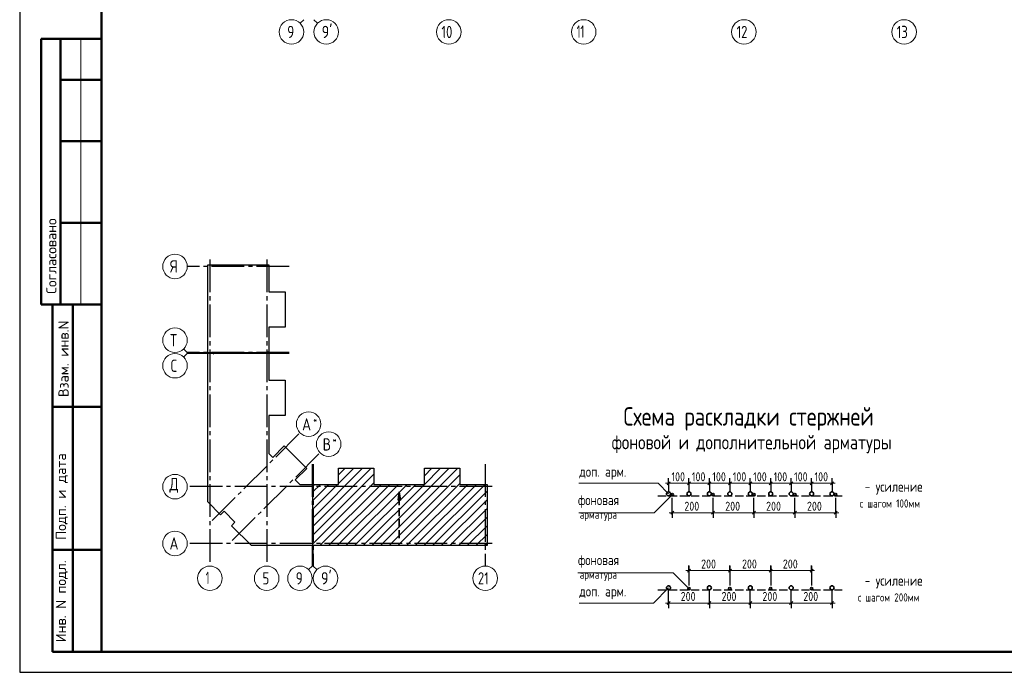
# Model space of a CAD drawing. Header units: millimetres. Extents: x 0 to 61017, y 0 to 42000.
# Tile 1 of 24: x 0 to 24091, y 0 to 15970. Entities that reach past the tile are written whole.
import ezdxf

# ---------------------------------------------------------------- set-up
doc = ezdxf.new("R2010")
doc.units = ezdxf.units.MM
doc.linetypes.add('______2', pattern=[270, 200, -70])
doc.linetypes.add('______5', pattern=[1100, 800, -100, 100, -100])
for name, color, linetype, lineweight in [('Standard', 7, 'Continuous', 25), ('Оси', 40, '______5', 18), ('Примечания', 7, 'Continuous', 25)]:
    doc.layers.add(name, color=color, linetype=linetype, lineweight=lineweight)
doc.styles.add('GOST 2.304-81', font='txt')
doc.styles.add('ISOCPEUR', font='txt')

msp = doc.modelspace()

# ---------------------------------------------------------------- hatches: boundary and pattern name
at = {"layer": 'Примечания', "linetype": 'Continuous', "lineweight": 35, "transparency": 33554687}
msp.add_hatch(color=7, dxfattribs=at).paths.add_polyline_path([(9317, 4210), (9287, 4420), (9257, 4210)])

# ---------------------------------------------------------------- linework, layer by layer
at = {"layer": 'Standard', "color": 7, "linetype": 'Continuous', "lineweight": 13, "transparency": 33554687}
for p, q in [((6950, 15970), (6862, 15882)), ((7200, 15970), (7288, 15882)), ((1500, 15500), (1500, 9000)), ((4100, 7827), (4012, 7915)), ((4100, 7802), (4012, 7714)), ((4100, 7827), (4600, 7827)), ((4100, 7802), (4600, 7802)), ((7158, 2600), (7158, 3100)), ((7183, 2600), (7183, 3100)), ((7158, 2600), (7070, 2512)), ((7183, 2600), (7271, 2512))]:
    msp.add_line(p, q, dxfattribs=at)
at = {"layer": 'Standard', "color": 7, "linetype": 'Continuous', "lineweight": 50, "transparency": 33554687}
for p, q in [((2000, 15500), (527, 15500)), ((527, 15500), (527, 9000)), ((527, 15500), (527, 9000)), ((1000, 15500), (1000, 9000)), ((2000, 14500), (1000, 14500)), ((2000, 13000), (1000, 13000)), ((2000, 11000), (1000, 11000)), ((0, 9000), (6, 9000)), ((527, 9000), (2000, 9000)), ((800, 500), (800, 9000)), ((800, 500), (800, 9000)), ((1300, 500), (1300, 9000)), ((800, 6500), (2000, 6500)), ((800, 3000), (2000, 3000)), ((2000, 500), (800, 500))]:
    msp.add_line(p, q, dxfattribs=at)
at = {"layer": 'Standard', "color": 7, "linetype": 'Continuous', "lineweight": 35, "transparency": 33554687}
for p, q in [((7173, 3564), (8602, 4993)), ((7173, 3776), (8390, 4993)), ((7173, 3352), (8669, 4848)), ((7801, 4617), (8177, 4993)), ((7801, 4829), (7965, 4993)), ((8618, 3100), (10511, 4993)), ((8830, 3100), (10723, 4993)), ((9042, 3100), (10773, 4831)), ((9905, 4599), (10299, 4993)), ((9905, 4811), (10087, 4993)), ((7173, 3140), (8669, 4636)), ((7173, 4413), (7356, 4596)), ((7173, 3989), (7780, 4596)), ((7173, 4201), (7568, 4596)), ((7345, 3100), (8841, 4596)), ((7557, 3100), (9053, 4596)), ((7769, 3100), (9265, 4596)), ((7981, 3100), (9477, 4596)), ((8194, 3100), (9690, 4596)), ((8406, 3100), (9902, 4596)), ((9254, 3100), (10773, 4619)), ((9466, 3100), (10962, 4596)), ((9678, 3100), (11174, 4596)), ((9891, 3100), (11387, 4596)), ((10103, 3100), (11434, 4431)), ((10315, 3100), (11434, 4219)), ((10527, 3100), (11434, 4007)), ((10739, 3100), (11434, 3795)), ((10951, 3100), (11434, 3583)), ((11163, 3100), (11434, 3371)), ((11376, 3100), (11434, 3158))]:
    msp.add_line(p, q, dxfattribs=at)
at = {"layer": 'Standard', "color": 7, "linetype": 'Continuous', "lineweight": 13, "transparency": 33554687}
msp.add_lwpolyline([(0, 0), (59400, 0), (59400, 42000), (0, 42000), (0, 0)], close=True, dxfattribs=at)
at = {"layer": 'Standard', "color": 7, "linetype": 'Continuous', "lineweight": -3, "transparency": 33554687}
msp.add_lwpolyline([(0, 42000), (0, 0), (59400, 0), (59400, 42000), (0, 42000)], dxfattribs=at)
at = {"layer": 'Standard', "color": 7, "linetype": 'Continuous', "lineweight": 25, "transparency": 33554687}
for points in [[(0, 42000), (0, 0), (59400, 0), (59400, 42000), (0, 42000)], [(4600, 7817), (4600, 9974), (6096, 9974), (6096, 9313), (6493, 9313), (6493, 8445), (6096, 8445), (6096, 7817), (6078, 7817), (6078, 7837), (6063, 7837), (6063, 7817), (4600, 7817)], [(4600, 4357), (4600, 7812), (4738, 7812), (4738, 7792), (4753, 7792), (4753, 7812), (6096, 7812), (6096, 7149), (6493, 7149), (6493, 6281), (6096, 6281), (6096, 5355), (6194, 5257), (6475, 5538), (7024, 4989), (6743, 4708), (6855, 4596), (7168, 4596), (7168, 3100), (5670, 3100), (5182, 3588), (5267, 3673), (4999, 3941), (4914, 3856), (4600, 4170), (4600, 4357)], [(7173, 3100), (7173, 4563), (7193, 4563), (7193, 4578), (7173, 4578), (7173, 4596), (7801, 4596), (7801, 4993), (8669, 4993), (8669, 4596), (9287, 4596), (9905, 4596), (9905, 4993), (10773, 4993), (10773, 4596), (11434, 4596), (11434, 3100), (9287, 3100), (7173, 3100)]]:
    msp.add_lwpolyline(points, dxfattribs=at)
at = {"layer": 'Standard', "color": 7, "linetype": 'Continuous', "lineweight": 18, "transparency": 33554687}
msp.add_lwpolyline([(59400, 42000), (0, 42000), (0, 0), (59400, 0), (59400, 42000)], dxfattribs=at)
at = {"layer": 'Standard', "color": 7, "linetype": 'Continuous', "lineweight": 13, "transparency": 33554687}
msp.add_lwpolyline([(59400, 42000), (0, 42000), (0, 0), (59400, 0), (59400, 42000)], dxfattribs=at)
at = {"layer": 'Standard', "color": 7, "linetype": 'Continuous', "lineweight": 50, "transparency": 33554687}
msp.add_lwpolyline([(2000, 41500), (58900, 41500), (58900, 500), (2000, 500), (2000, 41500)], close=True, dxfattribs=at)
at = {"layer": 'Оси', "color": 8, "linetype": '______5', "lineweight": -3, "transparency": 33554687}
for p, q in [((6596, 9931), (4100, 9931)), ((4653, 10101), (4653, 2600)), ((6043, 10101), (6043, 2600)), ((6596, 7827), (4100, 7827)), ((6596, 7802), (4100, 7802)), ((4708, 3712), (6858, 5862)), ((5198, 3222), (7348, 5372)), ((7158, 5096), (7158, 2600)), ((7183, 5096), (7183, 2600)), ((11391, 5096), (11391, 2600)), ((11561, 4543), (4100, 4543)), ((11561, 4543), (4100, 4543)), ((11561, 3153), (4100, 3153))]:
    msp.add_line(p, q, dxfattribs=at)
at = {"layer": 'Оси', "color": 7, "linetype": 'Continuous', "lineweight": 13, "transparency": 33554687}
for centre in [(6650, 15670), (7500, 15670), (10500, 15670), (13800, 15670), (17720, 15670), (21640, 15670), (3800, 9931), (3800, 8127), (3800, 7502), (7070, 6074), (7560, 5584), (3800, 4543), (3800, 4543), (3800, 3153), (4653, 2300), (6043, 2300), (6858, 2300), (7483, 2300), (11391, 2300)]:
    msp.add_circle(centre, 300, dxfattribs=at)
at = {"layer": 'Примечания', "color": 7, "linetype": 'Continuous', "lineweight": 13, "transparency": 33554687}
for p, q in [((15876, 4625), (15801, 4625)), ((15876, 4625), (16376, 4625)), ((16376, 4625), (16876, 4625)), ((16876, 4625), (17376, 4625)), ((17376, 4625), (17876, 4625)), ((17876, 4625), (18376, 4625)), ((18376, 4625), (18876, 4625)), ((18876, 4625), (19376, 4625)), ((19376, 4625), (19876, 4625)), ((19876, 4625), (19951, 4625)), ((15966, 3904), (15891, 3904)), ((15966, 3904), (16966, 3904)), ((16966, 3904), (17966, 3904)), ((17966, 3904), (18966, 3904)), ((18966, 3904), (19966, 3904)), ((19966, 3904), (20041, 3904)), ((16376, 2490), (16301, 2490)), ((16376, 2490), (17376, 2490)), ((17376, 2490), (18376, 2490)), ((18376, 2490), (19376, 2490)), ((19376, 2490), (19451, 2490)), ((15876, 1696), (15801, 1696)), ((15876, 1696), (16876, 1696)), ((16876, 1696), (17876, 1696)), ((17876, 1696), (18876, 1696)), ((18876, 1696), (19876, 1696)), ((19876, 1696), (19951, 1696))]:
    msp.add_line(p, q, dxfattribs=at)
at = {"layer": 'Примечания', "color": 7, "linetype": 'Continuous', "lineweight": 25, "transparency": 33554687}
for p, q in [((15839, 4587), (15914, 4662)), ((16339, 4587), (16414, 4662)), ((16839, 4587), (16914, 4662)), ((17339, 4587), (17414, 4662)), ((17839, 4587), (17914, 4662)), ((18339, 4587), (18414, 4662)), ((18839, 4587), (18914, 4662)), ((19339, 4587), (19414, 4662)), ((19839, 4587), (19914, 4662)), ((15929, 3867), (16004, 3942)), ((16929, 3867), (17004, 3942)), ((17929, 3867), (18004, 3942)), ((18929, 3867), (19004, 3942)), ((19929, 3867), (20004, 3942)), ((16339, 2453), (16414, 2528)), ((17339, 2453), (17414, 2528)), ((18339, 2453), (18414, 2528)), ((19339, 2453), (19414, 2528)), ((15839, 1658), (15914, 1733)), ((16839, 1658), (16914, 1733)), ((17839, 1658), (17914, 1733)), ((18839, 1658), (18914, 1733)), ((19839, 1658), (19914, 1733))]:
    msp.add_line(p, q, dxfattribs=at)
at = {"layer": 'Примечания', "color": 253, "linetype": 'Continuous', "lineweight": -3, "true_color": 0xa0a0a0, "transparency": 33554687}
for p, q in [((15876, 4625), (15876, 4750)), ((15876, 4625), (15876, 4500)), ((15876, 4625), (15876, 4442)), ((16376, 4625), (16376, 4750)), ((16376, 4625), (16376, 4500)), ((16376, 4625), (16376, 4442)), ((16876, 4625), (16876, 4750)), ((16876, 4625), (16876, 4500)), ((16876, 4625), (16876, 4442)), ((17376, 4625), (17376, 4750)), ((17376, 4625), (17376, 4500)), ((17376, 4625), (17376, 4442)), ((17876, 4625), (17876, 4750)), ((17876, 4625), (17876, 4500)), ((17876, 4625), (17876, 4442)), ((18376, 4625), (18376, 4750)), ((18376, 4625), (18376, 4500)), ((18376, 4625), (18376, 4442)), ((18876, 4625), (18876, 4750)), ((18876, 4625), (18876, 4500)), ((18876, 4625), (18876, 4442)), ((19376, 4625), (19376, 4750)), ((19376, 4625), (19376, 4500)), ((19376, 4625), (19376, 4442)), ((19876, 4625), (19876, 4750)), ((19876, 4625), (19876, 4500)), ((19876, 4625), (19876, 4442)), ((15966, 3904), (15966, 4272)), ((19966, 3904), (19966, 4272)), ((15966, 3904), (15966, 4029)), ((15966, 3904), (15966, 3779)), ((16966, 3904), (16966, 4029)), ((16966, 3904), (16966, 3779)), ((17966, 3904), (17966, 4029)), ((17966, 3904), (17966, 3779)), ((18966, 3904), (18966, 4029)), ((18966, 3904), (18966, 3779)), ((19966, 3904), (19966, 4029)), ((19966, 3904), (19966, 3779)), ((16376, 2490), (16376, 2615)), ((16376, 2609), (16376, 2148)), ((16376, 2490), (16376, 2365)), ((16376, 2490), (16376, 2123)), ((17376, 2490), (17376, 2615)), ((17376, 2609), (17376, 2148)), ((17376, 2490), (17376, 2365)), ((17376, 2490), (17376, 2123)), ((18376, 2490), (18376, 2615)), ((18376, 2609), (18376, 2148)), ((18376, 2490), (18376, 2365)), ((18376, 2490), (18376, 2123)), ((19376, 2490), (19376, 2615)), ((19376, 2609), (19376, 2148)), ((19376, 2490), (19376, 2365)), ((19376, 2490), (19376, 2123)), ((15876, 1696), (15876, 1993)), ((19876, 1696), (19876, 1993)), ((15876, 1696), (15876, 1821)), ((15876, 1696), (15876, 1571)), ((16876, 1696), (16876, 1821)), ((16876, 1696), (16876, 1571)), ((17876, 1696), (17876, 1821)), ((17876, 1696), (17876, 1571)), ((18876, 1696), (18876, 1821)), ((18876, 1696), (18876, 1571)), ((19876, 1696), (19876, 1821)), ((19876, 1696), (19876, 1571))]:
    msp.add_line(p, q, dxfattribs=at)
at = {"layer": 'Примечания', "color": 7, "linetype": 'Continuous', "lineweight": 35, "transparency": 33554687}
for p, q in [((9287, 4420), (9257, 4210)), ((9287, 4420), (9287, 4420)), ((9287, 4420), (9287, 4420)), ((9287, 4420), (9287, 4420)), ((9317, 4210), (9287, 4420)), ((9257, 4210), (9317, 4210)), ((9287, 4210), (9287, 4195))]:
    msp.add_line(p, q, dxfattribs=at)
at = {"layer": 'Примечания', "color": 7, "linetype": '______2', "lineweight": 35, "transparency": 33554687}
msp.add_line((9287, 3280), (9287, 4420), dxfattribs=at)
at = {"layer": 'Примечания', "color": 8, "linetype": '______2', "lineweight": -3, "true_color": 0x737373, "transparency": 33554687}
for p, q in [((15616, 4317), (20126, 4317)), ((15616, 2018), (20126, 2018))]:
    msp.add_line(p, q, dxfattribs=at)
at = {"layer": 'Примечания', "color": 7, "linetype": 'Continuous', "lineweight": 13, "transparency": 33554687}
for points in [[(13683, 4625), (15618, 4625), (15876, 4367)], [(15966, 4347), (15524, 3904), (13683, 3904)], [(16376, 2048), (15988, 2436), (13660, 2436)], [(15876, 2068), (15504, 1696), (13691, 1696)]]:
    msp.add_lwpolyline(points, dxfattribs=at)
at = {"layer": 'Примечания', "color": 253, "linetype": 'Continuous', "lineweight": -3, "true_color": 0xa0a0a0, "transparency": 33554687}
for points in [[(16966, 3904), (16966, 3921), (16966, 3921), (16966, 3921), (16966, 3921), (16966, 3921), (16966, 3921), (16966, 4272)], [(17966, 3904), (17966, 3921), (17966, 3921), (17966, 3921), (17966, 3921), (17966, 4272)], [(18966, 3904), (18966, 3921), (18966, 3921), (18966, 4272)], [(16876, 1696), (16876, 1713), (16876, 1713), (16876, 1713), (16876, 1713), (16876, 1713), (16876, 1713), (16876, 1993)], [(17876, 1696), (17876, 1713), (17876, 1713), (17876, 1713), (17876, 1713), (17876, 1993)], [(18876, 1696), (18876, 1713), (18876, 1713), (18876, 1993)]]:
    msp.add_lwpolyline(points, dxfattribs=at)
at = {"layer": 'Примечания', "color": 7, "linetype": 'Continuous', "lineweight": 35, "transparency": 33554687}
for centre, radius in [((15876, 4367), 50), ((15966, 4347), 30), ((16376, 4367), 50), ((16876, 4367), 50), ((16966, 4347), 30), ((17376, 4367), 50), ((17876, 4367), 50), ((17966, 4347), 30), ((18376, 4367), 50), ((18876, 4367), 50), ((18966, 4347), 30), ((19376, 4367), 50), ((19876, 4367), 50), ((19966, 4347), 30), ((15876, 2068), 50), ((16376, 2048), 30), ((16876, 2068), 50), ((17376, 2048), 30), ((17876, 2068), 50), ((18376, 2048), 30), ((18876, 2068), 50), ((19376, 2048), 30), ((19876, 2068), 50)]:
    msp.add_circle(centre, radius, dxfattribs=at)

# ---------------------------------------------------------------- texts
at = {"layer": 'Standard', "color": 7, "linetype": 'Continuous', "lineweight": 50, "transparency": 33554687, "char_height": 250, "attachment_point": 7, "rotation": 90, "style": 'ISOCPEUR'}
for s, insert, width in [('\\A1;{\\fISOCPEUR|i0|b0;\\H250.000000;\\W1.000000;\\C7;Согласовано}\\P', (900, 9261), 2071.88), ('\\A1;{\\fISOCPEUR|i0|b0;\\H250.000000;\\W1.000000;\\C7;Взам. инв.N}\\P', (1198, 6736), 1909.1), ('\\A1;{\\fISOCPEUR|i0|b0;\\H250.000000;\\W1.000000;\\C7;Подп. и дата}\\P', (1174, 3242), 2197.06), ('\\A1;{\\fISOCPEUR|i0|b0;\\H250.000000;\\W1.000000;\\C7;Инв. N подл.}\\P', (1174, 734), 2021.79)]:
    msp.add_mtext(s, dxfattribs=dict(at, insert=insert, width=width))
at = {"layer": 'Standard', "color": 7, "linetype": 'Continuous', "lineweight": 25, "transparency": 33554687, "insert": (11211, 2150), "char_height": 300, "width": 472.27, "attachment_point": 7, "style": 'ISOCPEUR'}
msp.add_mtext('\\W0.75;21', dxfattribs=at)
at = {"layer": 'Оси', "color": 7, "linetype": 'Continuous', "lineweight": 25, "transparency": 33554687, "attachment_point": 7, "style": 'ISOCPEUR'}
for s, insert, char_height, width in [('\\W0.78;9', (6545, 15520), 300, 326.41), ("\\W0.84;9'", (7389, 15520), 300, 440.64), ('\\W0.75;10', (10320, 15520), 300, 472.28), ('\\W0.63;11', (13626, 15530), 300, 393.75), ('\\W0.75;12', (17540, 15520), 300, 472.27), ('\\W0.75;13', (21460, 15520), 300, 472.27), ('\\W0.80;Я', (3680, 9781), 300, 359.83), ('\\W0.80;Т', (3680, 7977), 300, 359.83), ('\\W0.78;С', (3695, 7352), 300, 326.43), ('\\W0.80;*', (7179, 6092), 180, 215.91), ('\\W0.82;А', (6909, 5917), 300, 392.64), ('\\W0.80;*', (7654, 5602), 180, 215.89), ('\\W0.80;В', (7414, 5427), 300, 359.84), ('\\W0.82;Д', (3665, 4393), 300, 392.65), ('\\W0.82;А', (3665, 3003), 300, 392.65), ('\\W0.56;1', (4553, 2160), 300, 233.32), ('\\W0.78;5', (5938, 2150), 300, 326.41), ('\\W0.78;9', (6753, 2150), 300, 326.41), ("\\W0.84;9'", (7371, 2150), 300, 440.65)]:
    msp.add_mtext(s, dxfattribs=dict(at, insert=insert, char_height=char_height, width=width))
at = {"layer": 'Примечания', "color": 7, "linetype": 'Continuous', "lineweight": 50, "transparency": 33554687, "attachment_point": 7, "style": 'GOST 2.304-81'}
for s, insert, char_height, width in [('Схема\\~раскладки\\~стержней', (14774, 5915), 450, 6428.76), ('фоновой\\~и\\~дополнительной\\~арматуры', (14485, 5361), 350, 6865.7)]:
    msp.add_mtext(s, dxfattribs=dict(at, insert=insert, char_height=char_height, width=width))
at = {"layer": 'Примечания', "color": 7, "linetype": 'Continuous', "lineweight": 25, "transparency": 33554687, "attachment_point": 7, "style": 'GOST 2.304-81'}
for s, insert, char_height, width in [('доп.\\~арм.', (13691, 4716), 250, 1208.65), ('100', (15947, 4675), 220, 485.09), ('100', (16447, 4675), 220, 485.08), ('100', (16947, 4675), 220, 485.08), ('100', (17447, 4675), 220, 485.08), ('100', (17947, 4675), 220, 485.08), ('100', (18447, 4675), 220, 485.08), ('100', (18947, 4675), 220, 485.08), ('100', (19447, 4675), 220, 485.08), ('-\\~усиление', (20677, 4351), 250, 1510.8), ('фоновая', (13660, 4024), 250, 1173.25), ('200', (16263, 3954), 220, 531.97), ('200', (17263, 3954), 220, 531.97), ('200', (18263, 3954), 220, 531.97), ('200', (19263, 3954), 220, 531.97), ('с\\~шагом\\~100мм', (20556, 4031), 200, 1606.26), ('арматура', (13701, 3704), 200, 1066.47), ('фоновая', (13660, 2556), 250, 1173.25), ('200', (16673, 2540), 220, 531.98), ('200', (17673, 2540), 220, 531.98), ('200', (18673, 2540), 220, 531.98), ('арматура', (13701, 2236), 200, 1066.47), ('-\\~усиление', (20677, 2052), 250, 1510.8), ('доп.\\~арм.', (13691, 1787), 250, 1208.65), ('200', (16173, 1746), 220, 531.98), ('200', (17173, 1746), 220, 531.98), ('200', (18173, 1746), 220, 531.98), ('200', (19173, 1746), 220, 531.98), ('с\\~шагом\\~200мм', (20510, 1732), 200, 1648.88)]:
    msp.add_mtext(s, dxfattribs=dict(at, insert=insert, char_height=char_height, width=width))

doc.saveas('drawing.dxf')
